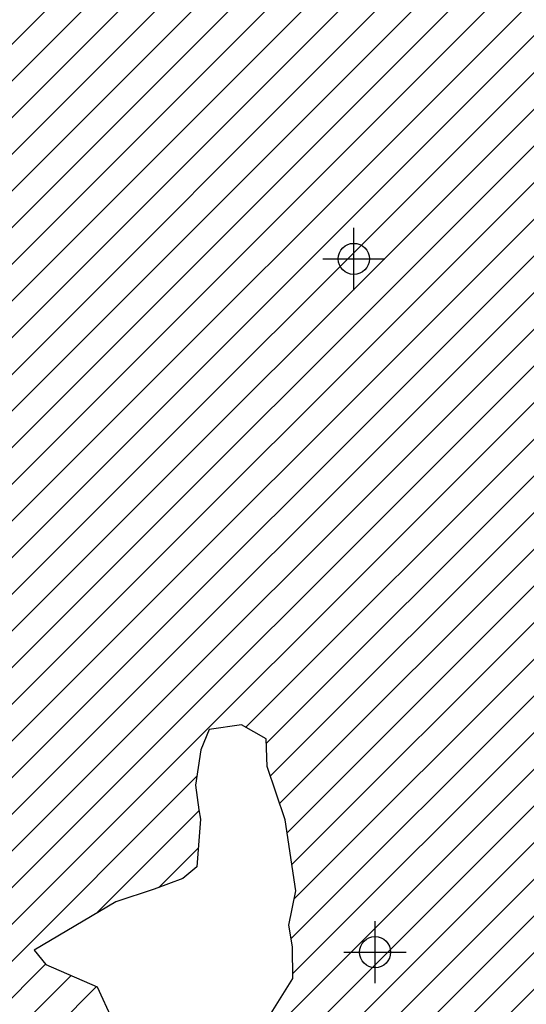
# Model space of a CAD drawing. Extents: x 192051 to 352051, y 710978 to 817615.
# Tile 34 of 85: x 260396 to 264467, y 747693 to 755605. Entities that reach past the tile are written whole.
import ezdxf

# ---------------------------------------------------------------- set-up
doc = ezdxf.new("R2010")
doc.units = 0
doc.header["$LTSCALE"] = 800
doc.header["$PDMODE"] = 34
doc.header["$PDSIZE"] = 250
doc.layers.get('0').update_dxf_attribs({"linetype": 'CONTINUOUS'})
for name, color, linetype in [('SEC', 2, 'CONTINUOUS'), ('WETDBA', 11, 'CONTINUOUS'), ('WETFILL', 12, 'CONTINUOUS')]:
    doc.layers.add(name, color=color, linetype=linetype)

# ---------------------------------------------------------------- blocks, each defined once
blk = doc.blocks.new('*X')
at = {"color": 0}
for p, q in [((253035.5, 748109.3), (273504.8, 768578.5)), ((253326.6, 748105.6), (273511.1, 768290.2)), ((253617.6, 748102), (273517.4, 768001.8)), ((253908.7, 748098.3), (273523.7, 767713.4)), ((254199.7, 748094.7), (273694.9, 767589.9)), ((254490.8, 748091.1), (273488.3, 767088.6)), ((254781.8, 748087.4), (273490.1, 766795.7)), ((255072.9, 748083.8), (273489.6, 766500.5)), ((255363.9, 748080.1), (273483.3, 766199.5)), ((255654.9, 748076.5), (273510.3, 765931.9)), ((255946, 748072.9), (273662.5, 765789.4)), ((256237, 748069.2), (273814.6, 765646.8)), ((256528.1, 748065.6), (273938.4, 765475.9)), ((256819.1, 748061.9), (274018.1, 765260.9)), ((257110.2, 748058.3), (274069.1, 765017.2)), ((257401.2, 748054.7), (274030.6, 764684.1)), ((257692.3, 748051), (273847.8, 764206.5)), ((257983.3, 748047.4), (273852.7, 763916.7)), ((258274.4, 748043.8), (273935.1, 763704.5)), ((258337.5, 747812.2), (274138.8, 763613.5)), ((259528.4, 748708.4), (271363, 760543)), ((259508.8, 748394.1), (271424.2, 760309.5)), ((259513.7, 748104.3), (271492.2, 760082.8)), ((259637.5, 747933.5), (271604.1, 759900.1)), ((259852.2, 747853.5), (271828.1, 759829.4)), ((262212.7, 749919.2), (271915.6, 759622.2)), ((262376.7, 749788.6), (271971, 759382.9)), ((262409.8, 749527), (272169.4, 759286.6)), ((262484.3, 749306.8), (272465.1, 759287.6)), ((262544.5, 749072.3), (272580.2, 759108)), ((262582.9, 748816), (272664.6, 758897.7)), ((262590.7, 747939.8), (273346.9, 758696)), ((262601.3, 748539.7), (272613.9, 758552.4)), ((262577, 748220.8), (272873.6, 758517.4)), ((258202.2, 743256.6), (273353.1, 758407.5)), ((258195.9, 742955.6), (273359.2, 758118.9)), ((258189.5, 742654.5), (273365.4, 757830.4)), ((258183.2, 742353.5), (273371.6, 757541.9)), ((258176.9, 742052.5), (273383.1, 757258.8)), ((258170.5, 741751.5), (273498.4, 757079.4)), ((258164.2, 741450.5), (273099.1, 756385.3)), ((260042.7, 747749.2), (261819.1, 749525.7)), ((261012.7, 748424.6), (261836.8, 749248.7)), ((261514.7, 748631.9), (261832.1, 748949.3)), ((259238.9, 746650.8), (260604.4, 748016.3)), ((258245.6, 745362.8), (260808.6, 747925.8)), ((258240.3, 745062.8), (261013.8, 747836.3))]:
    blk.add_line(p, q, dxfattribs=at)

msp = doc.modelspace()

# ---------------------------------------------------------------- linework, layer by layer
at = {"layer": 'SEC', "color": 0}
for p in [(263080.7, 753683), (263251.3, 748111.9)]:
    msp.add_point(p, dxfattribs=at)
at = {"layer": 'WETDBA', "color": 0}
for points in [[(262403.1, 747600.3), (262591, 747901.6), (262589, 748153.9), (262557.7, 748328.6), (262614.6, 748604.4), (262529.3, 749174.1), (262383.8, 749603.6), (262375.3, 749827.2), (262177.6, 749939), (261918.6, 749900.1), (261850.8, 749738), (261808.4, 749453.8), (261835.3, 749256.8), (261849.6, 749181.5)], [(261849.6, 749181.5), (261820.7, 748798.1), (261707.2, 748703.7), (261476.1, 748617.5), (261167.6, 748516.3), (260511.7, 748127.8), (260606.1, 748014.2), (261018.2, 747834.4), (261139, 747571.7)]]:
    msp.add_lwpolyline(points, dxfattribs=at)

# ---------------------------------------------------------------- block references
at = {"layer": 'WETFILL', "color": 0}
msp.add_blockref('*X', (0, 0), dxfattribs=at)
msp.add_blockref('*X', (0, 0), dxfattribs=at)
msp.add_blockref('*X', (0, 0), dxfattribs=at)
msp.add_blockref('*X', (0, 0), dxfattribs=at)
msp.add_blockref('*X', (0, 0), dxfattribs=at)
msp.add_blockref('*X', (0, 0), dxfattribs=at)
msp.add_blockref('*X', (0, 0), dxfattribs=at)
msp.add_blockref('*X', (0, 0), dxfattribs=at)
msp.add_blockref('*X', (0, 0), dxfattribs=at)
msp.add_blockref('*X', (0, 0), dxfattribs=at)
msp.add_blockref('*X', (0, 0), dxfattribs=at)
msp.add_blockref('*X', (0, 0), dxfattribs=at)
msp.add_blockref('*X', (0, 0), dxfattribs=at)
msp.add_blockref('*X', (0, 0), dxfattribs=at)
msp.add_blockref('*X', (0, 0), dxfattribs=at)
msp.add_blockref('*X', (0, 0), dxfattribs=at)
msp.add_blockref('*X', (0, 0), dxfattribs=at)
msp.add_blockref('*X', (0, 0), dxfattribs=at)
msp.add_blockref('*X', (0, 0), dxfattribs=at)
msp.add_blockref('*X', (0, 0), dxfattribs=at)
msp.add_blockref('*X', (0, 0), dxfattribs=at)
msp.add_blockref('*X', (0, 0), dxfattribs=at)
msp.add_blockref('*X', (0, 0), dxfattribs=at)
msp.add_blockref('*X', (0, 0), dxfattribs=at)
msp.add_blockref('*X', (0, 0), dxfattribs=at)
msp.add_blockref('*X', (0, 0), dxfattribs=at)
msp.add_blockref('*X', (0, 0), dxfattribs=at)
msp.add_blockref('*X', (0, 0), dxfattribs=at)
msp.add_blockref('*X', (0, 0), dxfattribs=at)
msp.add_blockref('*X', (0, 0), dxfattribs=at)
msp.add_blockref('*X', (0, 0), dxfattribs=at)
msp.add_blockref('*X', (0, 0), dxfattribs=at)
msp.add_blockref('*X', (0, 0), dxfattribs=at)
msp.add_blockref('*X', (0, 0), dxfattribs=at)
msp.add_blockref('*X', (0, 0), dxfattribs=at)
msp.add_blockref('*X', (0, 0), dxfattribs=at)
msp.add_blockref('*X', (0, 0), dxfattribs=at)
msp.add_blockref('*X', (0, 0), dxfattribs=at)
msp.add_blockref('*X', (0, 0), dxfattribs=at)
msp.add_blockref('*X', (0, 0), dxfattribs=at)
msp.add_blockref('*X', (0, 0), dxfattribs=at)
msp.add_blockref('*X', (0, 0), dxfattribs=at)
msp.add_blockref('*X', (0, 0), dxfattribs=at)
msp.add_blockref('*X', (0, 0), dxfattribs=at)
msp.add_blockref('*X', (0, 0), dxfattribs=at)
msp.add_blockref('*X', (0, 0), dxfattribs=at)
msp.add_blockref('*X', (0, 0), dxfattribs=at)
msp.add_blockref('*X', (0, 0), dxfattribs=at)
msp.add_blockref('*X', (0, 0), dxfattribs=at)
msp.add_blockref('*X', (0, 0), dxfattribs=at)
msp.add_blockref('*X', (0, 0), dxfattribs=at)
msp.add_blockref('*X', (0, 0), dxfattribs=at)
msp.add_blockref('*X', (0, 0), dxfattribs=at)
msp.add_blockref('*X', (0, 0), dxfattribs=at)
msp.add_blockref('*X', (0, 0), dxfattribs=at)
msp.add_blockref('*X', (0, 0), dxfattribs=at)
msp.add_blockref('*X', (0, 0), dxfattribs=at)
msp.add_blockref('*X', (0, 0), dxfattribs=at)
msp.add_blockref('*X', (0, 0), dxfattribs=at)
msp.add_blockref('*X', (0, 0), dxfattribs=at)
msp.add_blockref('*X', (0, 0), dxfattribs=at)
msp.add_blockref('*X', (0, 0), dxfattribs=at)
msp.add_blockref('*X', (0, 0), dxfattribs=at)
msp.add_blockref('*X', (0, 0), dxfattribs=at)
msp.add_blockref('*X', (0, 0), dxfattribs=at)
msp.add_blockref('*X', (0, 0), dxfattribs=at)
msp.add_blockref('*X', (0, 0), dxfattribs=at)
msp.add_blockref('*X', (0, 0), dxfattribs=at)
msp.add_blockref('*X', (0, 0), dxfattribs=at)
msp.add_blockref('*X', (0, 0), dxfattribs=at)
msp.add_blockref('*X', (0, 0), dxfattribs=at)
msp.add_blockref('*X', (0, 0), dxfattribs=at)
msp.add_blockref('*X', (0, 0), dxfattribs=at)
msp.add_blockref('*X', (0, 0), dxfattribs=at)
msp.add_blockref('*X', (0, 0), dxfattribs=at)
msp.add_blockref('*X', (0, 0), dxfattribs=at)
msp.add_blockref('*X', (0, 0), dxfattribs=at)
msp.add_blockref('*X', (0, 0), dxfattribs=at)
msp.add_blockref('*X', (0, 0), dxfattribs=at)
msp.add_blockref('*X', (0, 0), dxfattribs=at)
msp.add_blockref('*X', (0, 0), dxfattribs=at)
msp.add_blockref('*X', (0, 0), dxfattribs=at)
msp.add_blockref('*X', (0, 0), dxfattribs=at)
msp.add_blockref('*X', (0, 0), dxfattribs=at)
msp.add_blockref('*X', (0, 0), dxfattribs=at)
msp.add_blockref('*X', (0, 0), dxfattribs=at)
msp.add_blockref('*X', (0, 0), dxfattribs=at)
msp.add_blockref('*X', (0, 0), dxfattribs=at)
msp.add_blockref('*X', (0, 0), dxfattribs=at)
msp.add_blockref('*X', (0, 0), dxfattribs=at)
msp.add_blockref('*X', (0, 0), dxfattribs=at)
msp.add_blockref('*X', (0, 0), dxfattribs=at)
msp.add_blockref('*X', (0, 0), dxfattribs=at)
msp.add_blockref('*X', (0, 0), dxfattribs=at)
msp.add_blockref('*X', (0, 0), dxfattribs=at)
msp.add_blockref('*X', (0, 0), dxfattribs=at)
msp.add_blockref('*X', (0, 0), dxfattribs=at)
msp.add_blockref('*X', (0, 0), dxfattribs=at)
msp.add_blockref('*X', (0, 0), dxfattribs=at)
msp.add_blockref('*X', (0, 0), dxfattribs=at)

doc.saveas('drawing.dxf')
